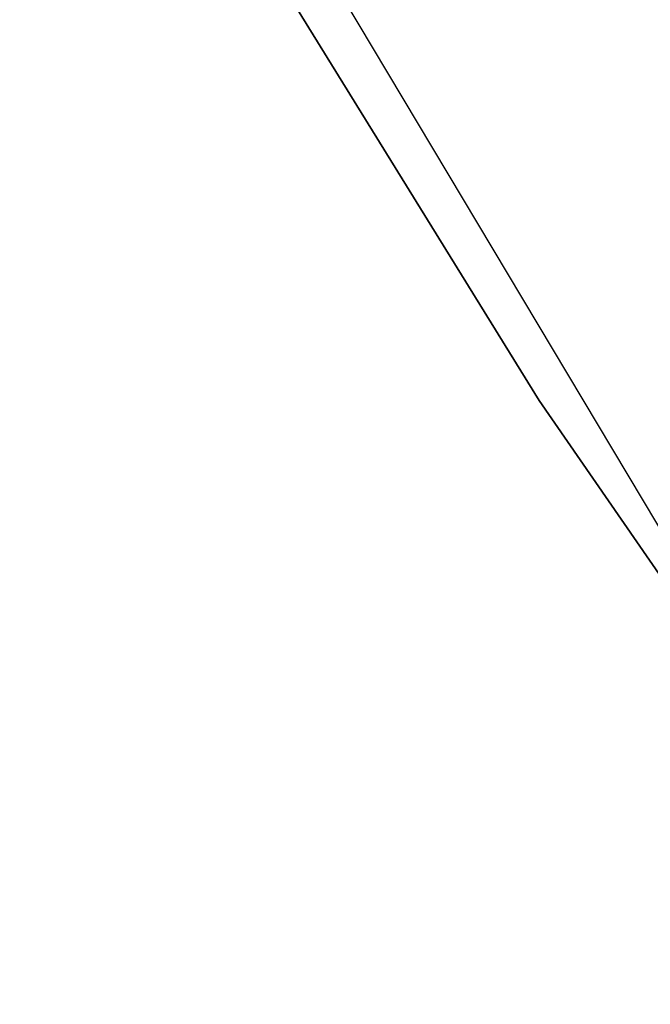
# Model space of a CAD drawing. Extents: x -950 to 950, y -950 to 950.
# Tile 32 of 256: x -776 to -770, y -510 to -500. Entities that reach past the tile are written whole.
import ezdxf

# ---------------------------------------------------------------- set-up
doc = ezdxf.new("R2010")
doc.units = 0
doc.layers.get('0').update_dxf_attribs({"color": 13, "linetype": 'CONTINUOUS'})

# ---------------------------------------------------------------- blocks, each defined once
blk = doc.blocks.new('OBJ_000001')
for p, q in [((-795.4492, -464.2168, 7), (-771.0366, -503.7233, 7)), ((-795.4492, -464.2168, 30.1627), (-771.0366, -503.7233, 30.1627)), ((-771.0366, -503.7233, 30.1627), (-771.0366, -503.7233, 7)), ((-744.0479, -542.7852, 30.1627), (-771.0366, -503.7233, 30.1627)), ((-744.0479, -542.7852, 7), (-771.0366, -503.7233, 7))]:
    blk.add_line(p, q)
at = {"color": 8}
mesh = blk.add_polyface(dxfattribs=at)
corners = [(-795.4492, -464.2168, 7), (-771.0366, -503.7233, 30.1627), (-771.0366, -503.7233, 7), (-795.4492, -464.2168, 30.1627)]
mesh.append_faces([[corners[k] for k in face] for face in [(0, 1, 2), (1, 0, 3)]], dxfattribs={"vtx0": -1, "color": 8})
mesh = blk.add_polyface(dxfattribs=at)
corners = [(-771.0366, -503.7233, 7), (-744.0479, -542.7852, 30.1627), (-744.0479, -542.7852, 7), (-771.0366, -503.7233, 30.1627)]
mesh.append_faces([[corners[k] for k in face] for face in [(0, 1, 2), (1, 0, 3)]], dxfattribs={"vtx0": -1, "color": 8})
blk = doc.blocks.new('OBJ_000002')
for p, q in [((-813.2973, -432.1831, 38.9998), (-766.58, -510.4781, 38.9998)), ((-813.2973, -432.1831, 3), (-766.58, -510.4781, 3)), ((-813.2973, -432.1831), (-766.58, -510.4781))]:
    blk.add_line(p, q)
at = {"color": 2}
mesh = blk.add_polyface(dxfattribs=at)
corners = [(-810.648, -430.7754, 15.7901), (-792.8581, -462.7047), (-764.083, -508.8154, 15.7901)]
mesh.append_faces([[corners[k] for k in face] for face in [(0, 1, 2)]], dxfattribs={"color": 2})
mesh = blk.add_polyface(dxfattribs=at)
corners = [(-810.648, -430.7754, 3), (-764.083, -508.8154), (-764.083, -508.8154, 3), (-810.648, -430.7754)]
mesh.append_faces([[corners[k] for k in face] for face in [(0, 1, 2), (1, 0, 3)]], dxfattribs={"vtx0": -1, "color": 2})
mesh = blk.add_polyface(dxfattribs=at)
corners = [(-810.648, -430.7754, 38.9998), (-764.083, -508.8154, 15.7901), (-764.083, -508.8154, 38.9998), (-810.648, -430.7754, 15.7901)]
mesh.append_faces([[corners[k] for k in face] for face in [(0, 1, 2), (1, 0, 3)]], dxfattribs={"vtx0": -1, "color": 2})
mesh = blk.add_polyface(dxfattribs=at)
corners = [(-792.8581, -462.7047), (-768.525, -502.0825), (-764.083, -508.8154, 15.7901)]
mesh.append_faces([[corners[k] for k in face] for face in [(0, 1, 2)]], dxfattribs={"color": 2})
blk = doc.blocks.new('SKPC51C')
for name in ['OBJ_000001', 'OBJ_000002']:
    blk.add_blockref(name, (0, 0))

msp = doc.modelspace()

# ---------------------------------------------------------------- block references
msp.add_blockref('SKPC51C', (0, 0))

doc.saveas('drawing.dxf')
